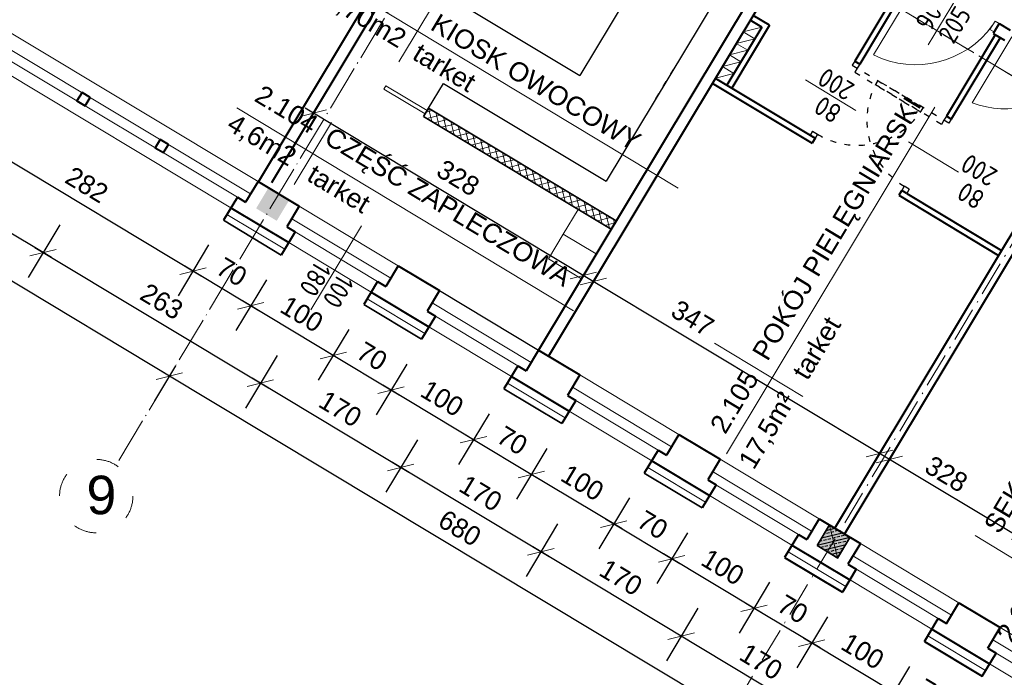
# Model space of a CAD drawing. Header units: millimetres. Extents: x -32003 to -19505, y 17931 to 29358.
# Tile 3 of 92: x -26660 to -25637, y 20018 to 20701. Entities that reach past the tile are written whole.
import ezdxf

# ---------------------------------------------------------------- set-up
doc = ezdxf.new("R2010")
doc.units = ezdxf.units.MM
doc.header["$PDMODE"] = 3
for name, pattern in [('ACAD_ISO03W100', [30, 12, -18]), ('ACAD_ISO04W100', [30.5, 24, -3, 0.5, -3]), ('ACAD_ISO10W100', [18.5, 12, -3, 0.5, -3])]:
    doc.linetypes.add(name, pattern=pattern)
for name, color, linetype, lineweight in [('_wymiary', 1, 'Continuous', 9), ('drzwi', 140, 'Continuous', 13), ('NR', 7, 'Continuous', 13), ('okno', 2, 'Continuous', 25), ('okno widok', 8, 'Continuous', 25), ('opisy drzwi', 40, 'Continuous', 13), ('opisy pom', 3, 'Continuous', 18), ('podciąg', 10, 'Continuous', 35), ('sciany', 4, 'Continuous', 40), ('symetria', 7, 'ACAD_ISO03W100', 5), ('SZRAF', 51, 'Continuous', 9), ('słupy', 2, 'Continuous', 30), ('T_EQUIP', 3, 'Continuous', 15), ('ściana', 4, 'Continuous', 40)]:
    doc.layers.add(name, color=color, linetype=linetype, lineweight=lineweight)
doc.layers.add('koniec', color=7, linetype='ACAD_ISO10W100')
doc.styles.add('ISO', font='isocp.shx')
doc.styles.add('style1', font='ARIAL.TTF')
doc.styles.add('SYSTEM', font='TXT')
doc.linetypes.add('BATTING', pattern='A,0.0001,-0.1,[134,ltypeshp.shx,S=0.1,R=0,X=-0.1,Y=0],-0.2,[134,ltypeshp.shx,S=0.1,R=180,X=0.1,Y=0],-0.1', length=0.4001)
doc.linetypes.add('ZIGZAG', pattern='A,0.0001,-0.2,[131,ltypeshp.shx,S=0.2,R=0,X=-0.2,Y=0],-0.4,[131,ltypeshp.shx,S=0.2,R=180,X=0.2,Y=0],-0.2', length=0.8001)
doc.dimstyles.new('Jacek2', dxfattribs={"dimscale": 2, "dimtxt": 10, "dimasz": 10, "dimexe": 15, "dimexo": 15, "dimgap": 5, "dimtad": 1, "dimdec": 0, "dimrnd": 0.5, "dimzin": 0, "dimdsep": 46, "dimtxsty": 'Standard', "dimblk": 'OBLIQUE', "dimcen": 0, "dimdle": 5, "dimadec": 1, "dimazin": 0, "dimtfac": 1, "dimtdec": 0, "dimtofl": 0, "dimtmove": 0, "dimatfit": 3, "dimfxl": 0, "dimtolj": 1, "dimtzin": 0, "dimarcsym": 0})

# ---------------------------------------------------------------- blocks, each defined once
blk = doc.blocks.new('_OBLIQUE')
at = {"color": 0, "linetype": 'ByBlock'}
blk.add_line((-0.5, -0.5), (0.5, 0.5), dxfattribs=at)
blk = doc.blocks.new('*D1047')
at = {"layer": '_wymiary', "color": 0, "lineweight": -2}
for p, q in [((-25675.1, 19993.8), (-25706.8, 19941)), ((-25597.1, 19910.1), (-25699.9, 19971.9)), ((-25589.4, 19942.3), (-25621.1, 19889.5))]:
    blk.add_line(p, q, dxfattribs=at)
at = {"layer": 'Defpoints', "color": 0}
for p in [(-25659.7, 20019.5), (-25573.9, 19968), (-25691.4, 19966.7)]:
    blk.add_point(p, dxfattribs=at)
at = {"layer": '_wymiary', "color": 0, "lineweight": -2, "xscale": 20, "yscale": 20, "zscale": 20}
for p, rotation in [((-25691.4, 19966.7), 149.0000000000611), ((-25605.7, 19915.2), 329.0000000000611)]:
    blk.add_blockref('_OBLIQUE', p, dxfattribs=dict(at, rotation=rotation))
at = {"layer": '_wymiary', "color": 0, "insert": (-25638.2, 19958.1), "char_height": 20, "attachment_point": 5, "rotation": 329}
blk.add_mtext('\\A1;100', dxfattribs=at)
blk = doc.blocks.new('*D1048')
at = {"layer": '_wymiary', "color": 0, "lineweight": -2}
for p, q in [((-25735.1, 20029.8), (-25766.8, 19977.1)), ((-25682.8, 19961.6), (-25759.9, 20007.9)), ((-25675.1, 19993.8), (-25706.8, 19941))]:
    blk.add_line(p, q, dxfattribs=at)
at = {"layer": 'Defpoints', "color": 0}
for p in [(-25719.7, 20055.6), (-25659.7, 20019.5), (-25751.4, 20002.8)]:
    blk.add_point(p, dxfattribs=at)
at = {"layer": '_wymiary', "color": 0, "lineweight": -2, "xscale": 20, "yscale": 20, "zscale": 20}
for p, rotation in [((-25751.4, 20002.8), 149.0000000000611), ((-25691.4, 19966.7), 329.0000000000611)]:
    blk.add_blockref('_OBLIQUE', p, dxfattribs=dict(at, rotation=rotation))
at = {"layer": '_wymiary', "color": 0, "insert": (-25711.1, 20001.9), "char_height": 20, "attachment_point": 5, "rotation": 329}
blk.add_mtext('\\A1;70', dxfattribs=at)
blk = doc.blocks.new('*D1049')
at = {"layer": '_wymiary', "color": 0, "lineweight": -2}
for p, q in [((-25820.4, 20081.1), (-25852.1, 20028.3)), ((-25742.8, 19997.6), (-25845.2, 20059.2)), ((-25735.1, 20029.8), (-25766.8, 19977.1))]:
    blk.add_line(p, q, dxfattribs=at)
at = {"layer": 'Defpoints', "color": 0}
for p in [(-25804.9, 20106.8), (-25836.7, 20054), (-25719.7, 20055.6)]:
    blk.add_point(p, dxfattribs=at)
at = {"layer": '_wymiary', "color": 0, "lineweight": -2, "xscale": 20, "yscale": 20, "zscale": 20}
for p, rotation in [((-25836.7, 20054), 149.0000000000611), ((-25751.4, 20002.8), 329.0000000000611)]:
    blk.add_blockref('_OBLIQUE', p, dxfattribs=dict(at, rotation=rotation))
at = {"layer": '_wymiary', "color": 0, "insert": (-25783.7, 20045.5), "char_height": 20, "attachment_point": 5, "rotation": 329}
blk.add_mtext('\\A1;100', dxfattribs=at)
blk = doc.blocks.new('*D1050')
at = {"layer": '_wymiary', "color": 0, "lineweight": -2}
for p, q in [((-25880.4, 20117.1), (-25912.1, 20064.3)), ((-25828.1, 20048.9), (-25905.2, 20095.2)), ((-25820.4, 20081.1), (-25852.1, 20028.3))]:
    blk.add_line(p, q, dxfattribs=at)
at = {"layer": 'Defpoints', "color": 0}
for p in [(-25864.9, 20142.9), (-25804.9, 20106.8), (-25896.7, 20090.1)]:
    blk.add_point(p, dxfattribs=at)
at = {"layer": '_wymiary', "color": 0, "lineweight": -2, "xscale": 20, "yscale": 20, "zscale": 20}
for p, rotation in [((-25896.7, 20090.1), 149.0000000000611), ((-25836.7, 20054), 329.0000000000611)]:
    blk.add_blockref('_OBLIQUE', p, dxfattribs=dict(at, rotation=rotation))
at = {"layer": '_wymiary', "color": 0, "insert": (-25856.4, 20089.2), "char_height": 20, "attachment_point": 5, "rotation": 329}
blk.add_mtext('\\A1;70', dxfattribs=at)
blk = doc.blocks.new('*D1051')
at = {"layer": '_wymiary', "color": 0, "lineweight": -2}
for p, q in [((-25965.9, 20168.5), (-25997.7, 20115.8)), ((-25888.1, 20084.9), (-25990.8, 20146.6)), ((-25880.4, 20117.1), (-25912.1, 20064.3))]:
    blk.add_line(p, q, dxfattribs=at)
at = {"layer": 'Defpoints', "color": 0}
for p in [(-25950.5, 20194.3), (-25982.2, 20141.5), (-25864.9, 20142.9)]:
    blk.add_point(p, dxfattribs=at)
at = {"layer": '_wymiary', "color": 0, "lineweight": -2, "xscale": 20, "yscale": 20, "zscale": 20}
for p, rotation in [((-25982.2, 20141.5), 149.0000000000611), ((-25896.7, 20090.1), 329.0000000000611)]:
    blk.add_blockref('_OBLIQUE', p, dxfattribs=dict(at, rotation=rotation))
at = {"layer": '_wymiary', "color": 0, "insert": (-25929.1, 20132.9), "char_height": 20, "attachment_point": 5, "rotation": 329}
blk.add_mtext('\\A1;100', dxfattribs=at)
blk = doc.blocks.new('*D1052')
at = {"layer": '_wymiary', "color": 0, "lineweight": -2}
for p, q in [((-26026.1, 20204.7), (-26057.8, 20151.9)), ((-25973.6, 20136.3), (-26050.9, 20182.8)), ((-25965.9, 20168.5), (-25997.7, 20115.8))]:
    blk.add_line(p, q, dxfattribs=at)
at = {"layer": 'Defpoints', "color": 0}
for p in [(-26010.7, 20230.4), (-25950.5, 20194.3), (-26042.4, 20177.6)]:
    blk.add_point(p, dxfattribs=at)
at = {"layer": '_wymiary', "color": 0, "lineweight": -2, "xscale": 20, "yscale": 20, "zscale": 20}
for p, rotation in [((-26042.4, 20177.6), 149.0000000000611), ((-25982.2, 20141.5), 329.0000000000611)]:
    blk.add_blockref('_OBLIQUE', p, dxfattribs=dict(at, rotation=rotation))
at = {"layer": '_wymiary', "color": 0, "insert": (-26002, 20176.7), "char_height": 20, "attachment_point": 5, "rotation": 329}
blk.add_mtext('\\A1;70', dxfattribs=at)
blk = doc.blocks.new('*D1053')
at = {"layer": '_wymiary', "color": 0, "lineweight": -2}
for p, q in [((-26111.8, 20256.2), (-26143.5, 20203.4)), ((-26033.8, 20172.5), (-26136.7, 20234.3)), ((-26026.1, 20204.7), (-26057.8, 20151.9))]:
    blk.add_line(p, q, dxfattribs=at)
at = {"layer": 'Defpoints', "color": 0}
for p in [(-26096.4, 20281.9), (-26128.1, 20229.1), (-26010.7, 20230.4)]:
    blk.add_point(p, dxfattribs=at)
at = {"layer": '_wymiary', "color": 0, "lineweight": -2, "xscale": 20, "yscale": 20, "zscale": 20}
for p, rotation in [((-26128.1, 20229.1), 149.0000000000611), ((-26042.4, 20177.6), 329.0000000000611)]:
    blk.add_blockref('_OBLIQUE', p, dxfattribs=dict(at, rotation=rotation))
at = {"layer": '_wymiary', "color": 0, "insert": (-26074.9, 20220.5), "char_height": 20, "attachment_point": 5, "rotation": 329}
blk.add_mtext('\\A1;100', dxfattribs=at)
blk = doc.blocks.new('*D1054')
at = {"layer": '_wymiary', "color": 0, "lineweight": -2}
for p, q in [((-26171.8, 20292.2), (-26203.5, 20239.5)), ((-26119.5, 20224), (-26196.7, 20270.3)), ((-26111.8, 20256.2), (-26143.5, 20203.4))]:
    blk.add_line(p, q, dxfattribs=at)
at = {"layer": 'Defpoints', "color": 0}
for p in [(-26156.4, 20318), (-26096.4, 20281.9), (-26188.1, 20265.2)]:
    blk.add_point(p, dxfattribs=at)
at = {"layer": '_wymiary', "color": 0, "lineweight": -2, "xscale": 20, "yscale": 20, "zscale": 20}
for p, rotation in [((-26188.1, 20265.2), 149.0000000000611), ((-26128.1, 20229.1), 329.0000000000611)]:
    blk.add_blockref('_OBLIQUE', p, dxfattribs=dict(at, rotation=rotation))
at = {"layer": '_wymiary', "color": 0, "insert": (-26147.8, 20264.3), "char_height": 20, "attachment_point": 5, "rotation": 329}
blk.add_mtext('\\A1;70', dxfattribs=at)
blk = doc.blocks.new('*D1055')
at = {"layer": '_wymiary', "color": 0, "lineweight": -2}
for p, q in [((-26257.5, 20343.8), (-26289.3, 20291)), ((-26179.5, 20260), (-26282.4, 20321.8)), ((-26171.8, 20292.2), (-26203.5, 20239.5))]:
    blk.add_line(p, q, dxfattribs=at)
at = {"layer": 'Defpoints', "color": 0}
for p in [(-26242.1, 20369.5), (-26273.8, 20316.7), (-26156.4, 20318)]:
    blk.add_point(p, dxfattribs=at)
at = {"layer": '_wymiary', "color": 0, "lineweight": -2, "xscale": 20, "yscale": 20, "zscale": 20}
for p, rotation in [((-26273.8, 20316.7), 149.0000000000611), ((-26188.1, 20265.2), 329.0000000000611)]:
    blk.add_blockref('_OBLIQUE', p, dxfattribs=dict(at, rotation=rotation))
at = {"layer": '_wymiary', "color": 0, "insert": (-26220.6, 20308.1), "char_height": 20, "attachment_point": 5, "rotation": 329}
blk.add_mtext('\\A1;100', dxfattribs=at)
blk = doc.blocks.new('*D1056')
at = {"layer": '_wymiary', "color": 0, "lineweight": -2}
for p, q in [((-26317.5, 20379.8), (-26349.3, 20327)), ((-26265.2, 20311.5), (-26342.4, 20357.9)), ((-26257.5, 20343.8), (-26289.3, 20291))]:
    blk.add_line(p, q, dxfattribs=at)
at = {"layer": 'Defpoints', "color": 0}
for p in [(-26302.1, 20405.5), (-26242.1, 20369.5), (-26333.8, 20352.7)]:
    blk.add_point(p, dxfattribs=at)
at = {"layer": '_wymiary', "color": 0, "lineweight": -2, "xscale": 20, "yscale": 20, "zscale": 20}
for p, rotation in [((-26333.8, 20352.7), 149.0000000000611), ((-26273.8, 20316.7), 329.0000000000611)]:
    blk.add_blockref('_OBLIQUE', p, dxfattribs=dict(at, rotation=rotation))
at = {"layer": '_wymiary', "color": 0, "insert": (-26293.5, 20351.8), "char_height": 20, "attachment_point": 5, "rotation": 329}
blk.add_mtext('\\A1;70', dxfattribs=at)
blk = doc.blocks.new('*D1057')
at = {"layer": '_wymiary', "color": 0, "lineweight": -2}
for p, q in [((-26403.3, 20431.3), (-26435, 20378.5)), ((-26325.2, 20347.6), (-26428.1, 20409.4)), ((-26317.5, 20379.8), (-26349.3, 20327))]:
    blk.add_line(p, q, dxfattribs=at)
at = {"layer": 'Defpoints', "color": 0}
for p in [(-26387.8, 20457), (-26419.5, 20404.2), (-26302.1, 20405.5)]:
    blk.add_point(p, dxfattribs=at)
at = {"layer": '_wymiary', "color": 0, "lineweight": -2, "xscale": 20, "yscale": 20, "zscale": 20}
for p, rotation in [((-26419.5, 20404.2), 149.0000000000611), ((-26333.8, 20352.7), 329.0000000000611)]:
    blk.add_blockref('_OBLIQUE', p, dxfattribs=dict(at, rotation=rotation))
at = {"layer": '_wymiary', "color": 0, "insert": (-26366.4, 20395.6), "char_height": 20, "attachment_point": 5, "rotation": 329}
blk.add_mtext('\\A1;100', dxfattribs=at)
blk = doc.blocks.new('*D1058')
at = {"layer": '_wymiary', "color": 0, "lineweight": -2}
for p, q in [((-26463.3, 20467.4), (-26495, 20414.6)), ((-26411, 20399.1), (-26488.1, 20445.4)), ((-26403.3, 20431.3), (-26435, 20378.5))]:
    blk.add_line(p, q, dxfattribs=at)
at = {"layer": 'Defpoints', "color": 0}
for p in [(-26447.8, 20493.1), (-26387.8, 20457), (-26479.5, 20440.3)]:
    blk.add_point(p, dxfattribs=at)
at = {"layer": '_wymiary', "color": 0, "lineweight": -2, "xscale": 20, "yscale": 20, "zscale": 20}
for p, rotation in [((-26479.5, 20440.3), 149.0000000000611), ((-26419.5, 20404.2), 329.0000000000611)]:
    blk.add_blockref('_OBLIQUE', p, dxfattribs=dict(at, rotation=rotation))
at = {"layer": '_wymiary', "color": 0, "insert": (-26439.2, 20439.4), "char_height": 20, "attachment_point": 5, "rotation": 329}
blk.add_mtext('\\A1;70', dxfattribs=at)
blk = doc.blocks.new('*D1059')
at = {"layer": '_wymiary', "color": 0, "lineweight": -2}
for p, q in [((-26704.4, 20612.2), (-26736.1, 20559.4)), ((-26471, 20435.1), (-26729.2, 20590.3)), ((-26463.3, 20467.4), (-26495, 20414.6))]:
    blk.add_line(p, q, dxfattribs=at)
at = {"layer": 'Defpoints', "color": 0}
for p in [(-26688.9, 20637.9), (-26720.6, 20585.2), (-26447.8, 20493.1)]:
    blk.add_point(p, dxfattribs=at)
at = {"layer": '_wymiary', "color": 0, "lineweight": -2, "xscale": 20, "yscale": 20, "zscale": 20}
for p, rotation in [((-26720.6, 20585.2), 149.0000000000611), ((-26479.5, 20440.3), 329.0000000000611)]:
    blk.add_blockref('_OBLIQUE', p, dxfattribs=dict(at, rotation=rotation))
at = {"layer": '_wymiary', "color": 0, "insert": (-26589.8, 20529.9), "char_height": 20, "attachment_point": 5, "rotation": 329}
blk.add_mtext('\\A1;282', dxfattribs=at)
blk = doc.blocks.new('*D831')
at = {"layer": '_wymiary', "color": 0, "lineweight": -2}
for p, q in [((-25809.5, 20002.7), (-25842.3, 19948)), ((-25672.8, 19881.2), (-25835.4, 19978.9)), ((-25664, 19915.2), (-25696.8, 19860.6))]:
    blk.add_line(p, q, dxfattribs=at)
at = {"layer": 'Defpoints', "color": 0}
for p in [(-25794, 20028.4), (-25826.9, 19973.7), (-25648.5, 19941)]:
    blk.add_point(p, dxfattribs=at)
at = {"layer": '_wymiary', "color": 0, "lineweight": -2, "xscale": 20, "yscale": 20, "zscale": 20}
for p, rotation in [((-25826.9, 19973.7), 149.0000000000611), ((-25681.4, 19886.3), 329.0000000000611)]:
    blk.add_blockref('_OBLIQUE', p, dxfattribs=dict(at, rotation=rotation))
at = {"layer": '_wymiary', "color": 0, "insert": (-25743.8, 19947.2), "char_height": 20, "attachment_point": 5, "rotation": 329}
blk.add_mtext('\\A1;170', dxfattribs=at)
blk = doc.blocks.new('*D832')
at = {"layer": '_wymiary', "color": 0, "lineweight": -2}
for p, q in [((-25954.9, 20090.1), (-25987.7, 20035.4)), ((-25818.3, 19968.6), (-25980.9, 20066.3)), ((-25809.5, 20002.7), (-25842.3, 19948))]:
    blk.add_line(p, q, dxfattribs=at)
at = {"layer": 'Defpoints', "color": 0}
for p in [(-25939.4, 20115.8), (-25972.3, 20061.1), (-25794, 20028.4)]:
    blk.add_point(p, dxfattribs=at)
at = {"layer": '_wymiary', "color": 0, "lineweight": -2, "xscale": 20, "yscale": 20, "zscale": 20}
for p, rotation in [((-25972.3, 20061.1), 149.0000000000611), ((-25826.9, 19973.7), 329.0000000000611)]:
    blk.add_blockref('_OBLIQUE', p, dxfattribs=dict(at, rotation=rotation))
at = {"layer": '_wymiary', "color": 0, "insert": (-25889.3, 20034.6), "char_height": 20, "attachment_point": 5, "rotation": 329}
blk.add_mtext('\\A1;170', dxfattribs=at)
blk = doc.blocks.new('*D833')
at = {"layer": '_wymiary', "color": 0, "lineweight": -2}
for p, q in [((-26100.7, 20177.7), (-26133.5, 20123)), ((-25963.7, 20056), (-26126.6, 20153.9)), ((-25954.9, 20090.1), (-25987.7, 20035.4))]:
    blk.add_line(p, q, dxfattribs=at)
at = {"layer": 'Defpoints', "color": 0}
for p in [(-26085.2, 20203.4), (-26118.1, 20148.7), (-25939.4, 20115.8)]:
    blk.add_point(p, dxfattribs=at)
at = {"layer": '_wymiary', "color": 0, "lineweight": -2, "xscale": 20, "yscale": 20, "zscale": 20}
for p, rotation in [((-26118.1, 20148.7), 149.0000000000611), ((-25972.3, 20061.1), 329.0000000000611)]:
    blk.add_blockref('_OBLIQUE', p, dxfattribs=dict(at, rotation=rotation))
at = {"layer": '_wymiary', "color": 0, "insert": (-26034.9, 20122.1), "char_height": 20, "attachment_point": 5, "rotation": 329}
blk.add_mtext('\\A1;170', dxfattribs=at)
blk = doc.blocks.new('*D834')
at = {"layer": '_wymiary', "color": 0, "lineweight": -2}
for p, q in [((-26246.4, 20265.2), (-26279.2, 20210.6)), ((-26109.5, 20143.6), (-26272.4, 20241.4)), ((-26100.7, 20177.7), (-26133.5, 20123))]:
    blk.add_line(p, q, dxfattribs=at)
at = {"layer": 'Defpoints', "color": 0}
for p in [(-26230.9, 20290.9), (-26263.8, 20236.3), (-26085.2, 20203.4)]:
    blk.add_point(p, dxfattribs=at)
at = {"layer": '_wymiary', "color": 0, "lineweight": -2, "xscale": 20, "yscale": 20, "zscale": 20}
for p, rotation in [((-26263.8, 20236.3), 149.0000000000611), ((-26118.1, 20148.7), 329.0000000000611)]:
    blk.add_blockref('_OBLIQUE', p, dxfattribs=dict(at, rotation=rotation))
at = {"layer": '_wymiary', "color": 0, "insert": (-26180.6, 20209.6), "char_height": 20, "attachment_point": 5, "rotation": 329}
blk.add_mtext('\\A1;170', dxfattribs=at)
blk = doc.blocks.new('*D835')
at = {"layer": '_wymiary', "color": 0, "lineweight": -2}
for p, q in [((-26392.1, 20352.8), (-26425, 20298.1)), ((-26255.2, 20231.1), (-26418.1, 20329)), ((-26246.4, 20265.2), (-26279.2, 20210.6))]:
    blk.add_line(p, q, dxfattribs=at)
at = {"layer": 'Defpoints', "color": 0}
for p in [(-26376.7, 20378.5), (-26409.5, 20323.8), (-26230.9, 20290.9)]:
    blk.add_point(p, dxfattribs=at)
at = {"layer": '_wymiary', "color": 0, "lineweight": -2, "xscale": 20, "yscale": 20, "zscale": 20}
for p, rotation in [((-26409.5, 20323.8), 149.0000000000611), ((-26263.8, 20236.3), 329.0000000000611)]:
    blk.add_blockref('_OBLIQUE', p, dxfattribs=dict(at, rotation=rotation))
at = {"layer": '_wymiary', "color": 0, "insert": (-26326.4, 20297.2), "char_height": 20, "attachment_point": 5, "rotation": 329}
blk.add_mtext('\\A1;170', dxfattribs=at)
blk = doc.blocks.new('*D836')
at = {"layer": '_wymiary', "color": 0, "lineweight": -2}
for p, q in [((-26617.8, 20488.3), (-26650.6, 20433.7)), ((-26400.9, 20318.7), (-26643.7, 20464.6)), ((-26392.1, 20352.8), (-26425, 20298.1))]:
    blk.add_line(p, q, dxfattribs=at)
at = {"layer": 'Defpoints', "color": 0}
for p in [(-26602.3, 20514.1), (-26635.2, 20459.4), (-26376.7, 20378.5)]:
    blk.add_point(p, dxfattribs=at)
at = {"layer": '_wymiary', "color": 0, "lineweight": -2, "xscale": 20, "yscale": 20, "zscale": 20}
for p, rotation in [((-26635.2, 20459.4), 149.0000000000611), ((-26409.5, 20323.8), 329.0000000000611)]:
    blk.add_blockref('_OBLIQUE', p, dxfattribs=dict(at, rotation=rotation))
at = {"layer": '_wymiary', "color": 0, "insert": (-26512, 20408.8), "char_height": 20, "attachment_point": 5, "rotation": 329}
blk.add_mtext('\\A1;263', dxfattribs=at)
blk = doc.blocks.new('*D837')
at = {"layer": '_wymiary', "color": 0, "lineweight": -2}
for p, q in [((-26902.8, 20659.6), (-26935.6, 20605)), ((-26626.6, 20454.3), (-26928.8, 20635.8)), ((-26617.8, 20488.3), (-26650.6, 20433.7))]:
    blk.add_line(p, q, dxfattribs=at)
at = {"layer": 'Defpoints', "color": 0}
for p in [(-26887.3, 20685.3), (-26920.2, 20630.7), (-26602.3, 20514.1)]:
    blk.add_point(p, dxfattribs=at)
at = {"layer": '_wymiary', "color": 0, "lineweight": -2, "xscale": 20, "yscale": 20, "zscale": 20}
for p, rotation in [((-26920.2, 20630.7), 149.0000000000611), ((-26635.2, 20459.4), 329.0000000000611)]:
    blk.add_blockref('_OBLIQUE', p, dxfattribs=dict(at, rotation=rotation))
at = {"layer": '_wymiary', "color": 0, "insert": (-26767.4, 20562.2), "char_height": 20, "attachment_point": 5, "rotation": 329}
blk.add_mtext('\\A1;333', dxfattribs=at)
blk = doc.blocks.new('*D845')
at = {"layer": '_wymiary', "color": 0, "lineweight": -2}
for p, q in [((-26497.7, 20341.8), (-26519.4, 20305.6)), ((-25912.7, 19976), (-26512.5, 20336.5)), ((-25914.9, 19991.7), (-25936.7, 19955.5))]:
    blk.add_line(p, q, dxfattribs=at)
at = {"layer": 'Defpoints', "color": 0}
for p in [(-26482.2, 20367.5), (-26504, 20331.3), (-25899.5, 20017.4)]:
    blk.add_point(p, dxfattribs=at)
at = {"layer": '_wymiary', "color": 0, "lineweight": -2, "xscale": 20, "yscale": 20, "zscale": 20}
for p, rotation in [((-26504, 20331.3), 149.0000000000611), ((-25921.3, 19981.2), 329.0000000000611)]:
    blk.add_blockref('_OBLIQUE', p, dxfattribs=dict(at, rotation=rotation))
at = {"layer": '_wymiary', "color": 0, "insert": (-26202.3, 20173.4), "char_height": 20, "attachment_point": 5, "rotation": 329}
blk.add_mtext('\\A1;680', dxfattribs=at)
blk = doc.blocks.new('*D846')
at = {"layer": '_wymiary', "color": 0, "lineweight": -2}
for p, q in [((-27080.5, 20692), (-27102.3, 20655.8)), ((-26495.4, 20326.1), (-27095.4, 20686.7)), ((-26497.7, 20341.8), (-26519.4, 20305.6))]:
    blk.add_line(p, q, dxfattribs=at)
at = {"layer": 'Defpoints', "color": 0}
for p in [(-27065.1, 20717.7), (-27086.8, 20681.5), (-26482.2, 20367.5)]:
    blk.add_point(p, dxfattribs=at)
at = {"layer": '_wymiary', "color": 0, "lineweight": -2, "xscale": 20, "yscale": 20, "zscale": 20}
for p, rotation in [((-27086.8, 20681.5), 149.0000000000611), ((-26504, 20331.3), 329.0000000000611)]:
    blk.add_blockref('_OBLIQUE', p, dxfattribs=dict(at, rotation=rotation))
at = {"layer": '_wymiary', "color": 0, "insert": (-26785.1, 20523.6), "char_height": 20, "attachment_point": 5, "rotation": 329}
blk.add_mtext('\\A1;680', dxfattribs=at)
blk = doc.blocks.new('*D1227')
at = {"layer": '_wymiary', "color": 0, "lineweight": -2}
for p, q in [((-25742.4, 20267.2), (-25771.4, 20218.9)), ((-25466.6, 20070.8), (-25764.5, 20249.7)), ((-25446.3, 20124.1), (-25490.7, 20050.2))]:
    blk.add_line(p, q, dxfattribs=at)
at = {"layer": 'Defpoints', "color": 0}
for p in [(-25726.9, 20292.9), (-25756, 20244.6), (-25430.8, 20149.8)]:
    blk.add_point(p, dxfattribs=at)
at = {"layer": '_wymiary', "color": 0, "lineweight": -2, "xscale": 20, "yscale": 20, "zscale": 20}
for p, rotation in [((-25756, 20244.6), 149.0000000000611), ((-25475.2, 20075.9), 329.0000000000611)]:
    blk.add_blockref('_OBLIQUE', p, dxfattribs=dict(at, rotation=rotation))
at = {"layer": '_wymiary', "color": 0, "insert": (-25696.8, 20229.5), "char_height": 20, "attachment_point": 5, "rotation": 329}
blk.add_mtext('\\A1;328', dxfattribs=at)
blk = doc.blocks.new('*D1228')
at = {"layer": '_wymiary', "color": 0, "lineweight": -2}
for p, q in [((-26056.4, 20441.7), (-26079.1, 20403.8)), ((-25757.7, 20245.6), (-26072.3, 20434.6)), ((-25751.2, 20275.8), (-25781.7, 20225.1))]:
    blk.add_line(p, q, dxfattribs=at)
at = {"layer": 'Defpoints', "color": 0}
for p in [(-26040.9, 20467.4), (-26063.7, 20429.5), (-25735.7, 20301.6)]:
    blk.add_point(p, dxfattribs=at)
at = {"layer": '_wymiary', "color": 0, "lineweight": -2, "xscale": 20, "yscale": 20, "zscale": 20}
for p, rotation in [((-26063.7, 20429.5), 149.0000000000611), ((-25766.3, 20250.8), 329.0000000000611)]:
    blk.add_blockref('_OBLIQUE', p, dxfattribs=dict(at, rotation=rotation))
at = {"layer": '_wymiary', "color": 0, "insert": (-25960.4, 20391.3), "char_height": 20, "attachment_point": 5, "rotation": 329}
blk.add_mtext('\\A1;347', dxfattribs=at)
blk = doc.blocks.new('*D1229')
at = {"layer": '_wymiary', "color": 0, "lineweight": -2}
for p, q in [((-26345.1, 20620.1), (-26370, 20578.5)), ((-26065.4, 20430.5), (-26363.1, 20609.4)), ((-26065.8, 20449.3), (-26089.4, 20410))]:
    blk.add_line(p, q, dxfattribs=at)
at = {"layer": 'Defpoints', "color": 0}
for p in [(-26329.6, 20645.8), (-26354.5, 20604.3), (-26050.3, 20475)]:
    blk.add_point(p, dxfattribs=at)
at = {"layer": '_wymiary', "color": 0, "lineweight": -2, "xscale": 20, "yscale": 20, "zscale": 20}
for p, rotation in [((-26354.5, 20604.3), 149.0000000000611), ((-26074, 20435.7), 329.0000000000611)]:
    blk.add_blockref('_OBLIQUE', p, dxfattribs=dict(at, rotation=rotation))
at = {"layer": '_wymiary', "color": 0, "insert": (-26204, 20537.1), "char_height": 20, "attachment_point": 5, "rotation": 329}
blk.add_mtext('\\A1;328', dxfattribs=at)

msp = doc.modelspace()

# ---------------------------------------------------------------- hatches: boundary and pattern name
at = {"ltscale": 0.5}
h = msp.add_hatch(dxfattribs=at)
h.set_pattern_fill('ANSI33', color=256, angle=148.9491, style=0)
h.set_pattern_definition([(193.949134, (-17194.288, 15273.655), (1.5307335, -6.1627392), []), (193.949134, (-17198.135, 15275.971), (1.5307335, -6.1627392), [3.175, -1.5875])])
h.paths.add_polyline_path([(-25820.5, 20148.8), (-25809.8, 20142.4), (-25803.4, 20153.1), (-25814.1, 20159.5)])
h.paths.add_polyline_path([(-25831.2, 20155.3), (-25820.5, 20148.8), (-25814.1, 20159.5), (-25824.8, 20166)])
h.paths.add_polyline_path([(-25824.8, 20166), (-25814.1, 20159.5), (-25807.6, 20170.3), (-25818.4, 20176.7)])
h.paths.add_polyline_path([(-25814.1, 20159.5), (-25803.4, 20153.1), (-25796.9, 20163.8), (-25807.6, 20170.3)])
at = {"layer": 'SZRAF'}
h = msp.add_hatch(dxfattribs=at)
h.set_pattern_fill('ANSI37,_O', color=256, scale=2, angle=148.9491)
h.set_pattern_definition([(193.949134, (-15395.1975, 14190.478), (1.5307335, -6.1627392), []), (283.949134, (-15395.1975, 14190.478), (6.1627392, 1.5307335), [])])
h.paths.add_polyline_path([(-26234.8, 20609.5), (-26239.9, 20600.9), (-26045.1, 20483.8), (-26039.9, 20492.4)])
at = {"layer": 'słupy', "lineweight": -3}
msp.add_hatch(color=256, dxfattribs=at).paths.add_polyline_path([(-26379.6, 20513.9), (-26401.1, 20526.8), (-26413.9, 20505.4), (-26392.5, 20492.5)])
h = msp.add_hatch(color=256, dxfattribs=at)
h.paths.add_polyline_path([(-25813.9, 20159.4), (-25824.6, 20165.9), (-25831.1, 20155.2), (-25820.4, 20148.7)])
h.paths.add_polyline_path([(-25813.9, 20159.4), (-25807.5, 20170.2), (-25818.2, 20176.6), (-25824.6, 20165.9)])
h.paths.add_polyline_path([(-25813.9, 20159.4), (-25812.2, 20158.4), (-25805.8, 20169.1), (-25807.5, 20170.2)])
h.paths.add_polyline_path([(-25820.4, 20148.7), (-25818.6, 20147.7), (-25812.2, 20158.4), (-25813.9, 20159.4)])
h.paths.add_polyline_path([(-25818.6, 20147.7), (-25809.6, 20142.3), (-25803.2, 20153), (-25812.2, 20158.4)])
h.paths.add_polyline_path([(-25812.2, 20158.4), (-25803.2, 20153), (-25796.8, 20163.7), (-25805.8, 20169.1)])

# ---------------------------------------------------------------- linework, layer by layer
for p, q in [((-25948.8, 20857.6), (-26077.5, 20643.3)), ((-25895.7, 20790.7), (-26050.2, 20533.6)), ((-26263.8, 20755.3), (-26077.5, 20643.3)), ((-26219.3, 20635.2), (-26050.2, 20533.6))]:
    msp.add_line(p, q)
at = {"ltscale": 0.1}
msp.add_line((-25900.7, 20700.8), (-25888.7, 20693.6), dxfattribs=at)
at = {"linetype": 'ZIGZAG', "lineweight": 18, "ltscale": 12}
for p, q in [((-26279.2, 20632.7), (-26281.2, 20629.2)), ((-26236.3, 20606.9), (-26279.2, 20632.7)), ((-26238.4, 20603.5), (-26281.2, 20629.2))]:
    msp.add_line(p, q, dxfattribs=at)
at = {"ltscale": 0.5}
msp.add_line((-26234.8, 20609.5), (-26219.3, 20635.2), dxfattribs=at)
at = {"lineweight": 35}
for p, q in [((-26234.8, 20609.5), (-26239.9, 20600.9)), ((-26234.8, 20609.5), (-26039.9, 20492.4)), ((-26239.9, 20600.9), (-26045.1, 20483.8))]:
    msp.add_line(p, q, dxfattribs=at)
at = {"layer": 'drzwi'}
for p, q in [((-25726, 20741.9), (-25772.4, 20664.8)), ((-25628.7, 20683.5), (-25670, 20614.9)), ((-25818.2, 20176.6), (-25809.8, 20142.4)), ((-25796.8, 20163.7), (-25831.2, 20155.3)), ((-25696.7, 20074.4), (-25683.8, 20095.8))]:
    msp.add_line(p, q, dxfattribs=at)
msp.add_lwpolyline([(-25642, 20697.3), (-25646.3, 20699.9), (-25651.5, 20691.3), (-25647.2, 20688.7)], close=True, dxfattribs=at)
for centre, radius, start, end in [((-25728.7, 20752.7), 98.1, 243.5665, 324.419), ((-25635.1, 20709.1), 100.4, 249.707, 318.2865)]:
    msp.add_arc(centre, radius, start, end, dxfattribs=at)
at = {"layer": 'koniec', "lineweight": 9, "ltscale": 3}
for p, q in [((-25478.5, 20552.9), (-26182.9, 20976.1)), ((-25973.9, 19893.5), (-25514.8, 20657.6))]:
    msp.add_line(p, q, dxfattribs=at)
at = {"layer": 'okno', "linetype": 'ACAD_ISO03W100', "ltscale": 0.5}
for p, q in [((-25792, 20658.4), (-25794.6, 20654.1)), ((-25794.6, 20654.1), (-25720.8, 20609.8)), ((-25786.8, 20655.3), (-25789.4, 20651)), ((-25789.4, 20651), (-25792, 20646.8)), ((-25792, 20646.8), (-25723.5, 20605.6)), ((-25702, 20592.7), (-25770.4, 20633.8)), ((-25694.3, 20593.9), (-25768, 20638.2)), ((-25696.8, 20601.2), (-25699.4, 20597)), ((-25699.4, 20597), (-25702, 20592.7)), ((-25691.7, 20598.2), (-25694.3, 20593.9)), ((-25835.8, 20585.6), (-25838.3, 20581.3)), ((-25835.8, 20585.6), (-25830.6, 20582.5)), ((-25830.6, 20582.5), (-25833.2, 20578.2)), ((-25740.6, 20528.4), (-25743.2, 20524.1)), ((-25735.5, 20525.3), (-25740.6, 20528.4)), ((-25735.5, 20525.3), (-25738, 20521))]:
    msp.add_line(p, q, dxfattribs=at)
for centre, start, end in [((-25699.4, 20597), 149, 239), ((-25789.4, 20651), 239, 329)]:
    msp.add_arc(centre, 80, start, end, dxfattribs=at)
at = {"layer": 'okno widok', "linetype": 'ACAD_ISO03W100', "ltscale": 0.5}
msp.add_line((-25998.7, 20619.3), (-25975.5, 20657.8), dxfattribs=at)
at = {"layer": 'okno widok'}
msp.add_line((-26223.4, 20420), (-26120.5, 20358.2), dxfattribs=at)
at = {"layer": 'opisy drzwi'}
for p, q in [((-25684.2, 20727.3), (-25715.8, 20675.3)), ((-26668.5, 20687.5), (-26411.9, 20533.4)), ((-26676.2, 20674.6), (-26419.7, 20520.5)), ((-26674.5, 20661.9), (-26433.4, 20517.1)), ((-26681.2, 20650.8), (-26440.1, 20505.9)), ((-25843, 20638.8), (-25790.9, 20607.2)), ((-25736.3, 20574.6), (-25684.3, 20543)), ((-26266.2, 20445.8), (-26369.3, 20507.7)), ((-26273.9, 20432.9), (-26376.8, 20494.7)), ((-26287.7, 20429.5), (-26373.4, 20481)), ((-26357, 20400), (-26304.4, 20487.2)), ((-26294.4, 20418.4), (-26380.1, 20469.9)), ((-26120.5, 20358.2), (-26223.4, 20420)), ((-26128.2, 20345.4), (-26231.1, 20407.2)), ((-26142, 20342), (-26227.7, 20393.5)), ((-26148.6, 20330.8), (-26234.4, 20382.3)), ((-25974.8, 20270.7), (-26077.6, 20332.5)), ((-25982.5, 20257.8), (-26085.4, 20319.6)), ((-25996.2, 20254.4), (-26081.9, 20305.9)), ((-26002.9, 20243.3), (-26088.6, 20294.8)), ((-25829.1, 20183.1), (-25931.9, 20244.9)), ((-25836.8, 20170.3), (-25939.7, 20232.1)), ((-25850.5, 20166.9), (-25936.2, 20218.4)), ((-25857.2, 20155.7), (-25942.9, 20207.2)), ((-25683.8, 20095.8), (-25786.2, 20157.4)), ((-25691.5, 20083), (-25793.9, 20144.5)), ((-25705.2, 20079.6), (-25790.9, 20131.1)), ((-25711.9, 20068.4), (-25797.6, 20119.9)), ((-25538.1, 20008.3), (-25640.9, 20070.1)), ((-25545.8, 19995.4), (-25648.7, 20057.2)), ((-25559.5, 19992), (-25645.2, 20043.5)), ((-25566.2, 19980.9), (-25651.9, 20032.4))]:
    msp.add_line(p, q, dxfattribs=at)
at = {"layer": 'opisy pom'}
for p, q in [((-26325, 20737.1), (-25975.3, 20526.3)), ((-26226.7, 20721.9), (-26265.6, 20657.5)), ((-26433.9, 20609.7), (-26084.2, 20399)), ((-25925.3, 20250.6), (-25708.9, 20610.7)), ((-26335.6, 20594.6), (-26374.5, 20530.1)), ((-25937.8, 20365.4), (-25845.9, 20310.2)), ((-25666.9, 20165.8), (-25548, 20093.3))]:
    msp.add_line(p, q, dxfattribs=at)
at = {"layer": 'podciąg'}
for p, q in [((-25831.2, 20155.3), (-25818.4, 20176.7)), ((-25818.4, 20176.7), (-25831.2, 20155.3)), ((-25818.4, 20176.7), (-25796.9, 20163.8)), ((-25818.4, 20176.7), (-25796.9, 20163.8)), ((-25809.8, 20142.4), (-25796.9, 20163.8)), ((-25796.9, 20163.8), (-25809.8, 20142.4)), ((-25831.2, 20155.3), (-25809.8, 20142.4)), ((-25831.2, 20155.3), (-25809.8, 20142.4))]:
    msp.add_line(p, q, dxfattribs=at)
at = {"layer": 'sciany'}
for p, q in [((-25696.7, 20074.4), (-25683.8, 20095.8)), ((-25719.7, 20055.6), (-25705.2, 20079.6)), ((-25653.8, 20048.7), (-25640.9, 20070.1)), ((-25653.8, 20048.7), (-25640.9, 20070.1)), ((-25659.7, 20019.5), (-25645.2, 20043.5))]:
    msp.add_line(p, q, dxfattribs=at)
at = {"layer": 'symetria', "linetype": 'ACAD_ISO04W100', "ltscale": 2}
for p, q in [((-26556.6, 20243.6), (-26129.7, 20954.1)), ((-26081.4, 20915.2), (-22252.8, 18614.7))]:
    msp.add_line(p, q, dxfattribs=at)
at = {"layer": 'symetria', "ltscale": 2}
msp.add_circle((-26580, 20206.6), 38.1, dxfattribs=at)
at = {"layer": 'SZRAF', "ltscale": 0.1}
for p, q in [((-25888.7, 20693.6), (-25907.9, 20688.8)), ((-25895.9, 20681.6), (-25915.1, 20676.8)), ((-25903.1, 20669.6), (-25922.3, 20664.8)), ((-25910.3, 20657.6), (-25929.5, 20652.8)), ((-25917.5, 20645.6), (-25936.8, 20640.8))]:
    msp.add_line(p, q, dxfattribs=at)
at = {"layer": 'SZRAF', "linetype": 'BATTING', "ltscale": 14}
for p, q in [((-26444.2, 20499.1), (-26384.2, 20463)), ((-26298.5, 20411.5), (-26238.5, 20375.5)), ((-26152.8, 20324), (-26092.8, 20287.9)), ((-26007, 20236.4), (-25947, 20200.4)), ((-25861.3, 20148.9), (-25801.3, 20112.8)), ((-25716, 20061.6), (-25656, 20025.5))]:
    msp.add_line(p, q, dxfattribs=at)
at = {"layer": 'SZRAF', "ltscale": 0.1}
for points in [[(-25888.7, 20693.6), (-25900.7, 20700.8), (-25907.9, 20688.8), (-25895.9, 20681.6)], [(-25895.9, 20681.6), (-25907.9, 20688.8), (-25915.1, 20676.8), (-25903.1, 20669.6)], [(-25903.1, 20669.6), (-25915.1, 20676.8), (-25922.3, 20664.8), (-25910.3, 20657.6)], [(-25910.3, 20657.6), (-25922.3, 20664.8), (-25929.5, 20652.8), (-25917.6, 20645.6)], [(-25917.5, 20645.6), (-25929.5, 20652.8), (-25936.8, 20640.8), (-25924.8, 20633.6)]]:
    msp.add_lwpolyline(points, close=True, dxfattribs=at)
at = {"layer": 'słupy', "lineweight": -3}
for p, q in [((-26401.1, 20526.8), (-26379.6, 20513.9)), ((-25831.1, 20155.2), (-25818.2, 20176.6)), ((-25818.2, 20176.6), (-25796.8, 20163.7)), ((-25809.6, 20142.3), (-25796.8, 20163.7)), ((-25831.1, 20155.2), (-25809.6, 20142.3))]:
    msp.add_line(p, q, dxfattribs=at)
at = {"layer": 'T_EQUIP', "ltscale": 0.02}
for points in [[(-26079.3, 20504.4), (-26094.8, 20478.7), (-26060.5, 20458.1), (-26045.1, 20483.8)], [(-26094.8, 20478.7), (-26110.2, 20452.9), (-26075.9, 20432.4), (-26060.5, 20458.1)]]:
    msp.add_lwpolyline(points, close=True, dxfattribs=at)
at = {"layer": 'ściana'}
for p, q in [((-26411.4, 20533), (-26134.7, 20993.4)), ((-26397.7, 20532.4), (-26130.6, 20976.9)), ((-25848.3, 20811.3), (-26120.5, 20358.2)), ((-25839.8, 20802.1), (-26110.2, 20352.1)), ((-25741.2, 20742.9), (-25792, 20658.4)), ((-25736.1, 20739.8), (-25786.8, 20655.3)), ((-25880.4, 20695.6), (-25897.6, 20705.9)), ((-25888.7, 20693.6), (-25924.9, 20633.3)), ((-25880.4, 20695.6), (-25919.8, 20630.2)), ((-25888.7, 20693.6), (-25900.7, 20700.8)), ((-25642, 20697.3), (-25648.2, 20687)), ((-25642, 20697.3), (-25630.5, 20690.4)), ((-25646.1, 20685.7), (-25696.8, 20601.2)), ((-25648.2, 20687), (-25636.6, 20680.1)), ((-25640.9, 20682.7), (-25691.7, 20598.2)), ((-25792, 20658.4), (-25786.8, 20655.3)), ((-25940, 20635.4), (-25836.3, 20573)), ((-25936.9, 20640.5), (-25838.3, 20581.3)), ((-25691.7, 20598.2), (-25696.8, 20601.2)), ((-25838.3, 20581.3), (-25833.2, 20578.2)), ((-25812.8, 20173.3), (-25563, 20589.1)), ((-25802.5, 20167.2), (-25552.7, 20582.9)), ((-25833.2, 20578.2), (-25836.3, 20573)), ((-26411.9, 20533.4), (-26424.8, 20511.9)), ((-26411.9, 20533.4), (-26369.1, 20507.6)), ((-25743.2, 20524.1), (-25746.3, 20519)), ((-25738, 20521), (-25743.2, 20524.1)), ((-25738, 20521), (-25639.5, 20461.8)), ((-26433.4, 20517.1), (-26447.8, 20493.1)), ((-26433.4, 20517.1), (-26424.8, 20511.9)), ((-25746.3, 20519), (-25642.6, 20456.6)), ((-26440.1, 20505.9), (-26380.1, 20469.9)), ((-26369.1, 20507.6), (-26382, 20486.2)), ((-26373.4, 20481), (-26387.8, 20457)), ((-26382, 20486.2), (-26373.4, 20481)), ((-26266.2, 20445.8), (-26279.1, 20424.4)), ((-26266.2, 20445.8), (-26223.4, 20420)), ((-26287.7, 20429.5), (-26302.1, 20405.5)), ((-26287.7, 20429.5), (-26279.1, 20424.4)), ((-26294.4, 20418.4), (-26234.4, 20382.3)), ((-26223.4, 20420), (-26236.2, 20398.6)), ((-26236.2, 20398.6), (-26227.7, 20393.5)), ((-26227.7, 20393.5), (-26242.1, 20369.5)), ((-26120.5, 20358.2), (-26133.4, 20336.8)), ((-26120.5, 20358.2), (-26077.6, 20332.5)), ((-26142, 20342), (-26156.4, 20318)), ((-26142, 20342), (-26133.4, 20336.8)), ((-26148.6, 20330.8), (-26088.6, 20294.8)), ((-26077.6, 20332.5), (-26090.5, 20311.1)), ((-26081.9, 20305.9), (-26096.4, 20281.9)), ((-26090.5, 20311.1), (-26081.9, 20305.9)), ((-25974.8, 20270.7), (-25987.7, 20249.3)), ((-25974.8, 20270.7), (-25931.9, 20244.9)), ((-25996.2, 20254.4), (-26010.7, 20230.4)), ((-25996.2, 20254.4), (-25987.7, 20249.3)), ((-26002.9, 20243.3), (-25942.8, 20207.1)), ((-25931.9, 20244.9), (-25944.8, 20223.5)), ((-25944.8, 20223.5), (-25936.1, 20218.3)), ((-25936.1, 20218.3), (-25950.5, 20194.3)), ((-25829.1, 20183.1), (-25841.9, 20161.7)), ((-25829.1, 20183.1), (-25786.2, 20157.4)), ((-25850.5, 20166.9), (-25864.9, 20142.9)), ((-25850.5, 20166.9), (-25841.9, 20161.7)), ((-25857.2, 20155.7), (-25797.2, 20119.7)), ((-25786.2, 20157.4), (-25799.1, 20135.9)), ((-25864.9, 20142.9), (-25804.9, 20106.8)), ((-25790.5, 20130.8), (-25804.9, 20106.8)), ((-25799.1, 20135.9), (-25790.5, 20130.8)), ((-25683.8, 20095.8), (-25640.9, 20070.1)), ((-25705.2, 20079.6), (-25696.7, 20074.4)), ((-25711.9, 20068.4), (-25651.9, 20032.4)), ((-25719.7, 20055.6), (-25659.7, 20019.5)), ((-25653.8, 20048.7), (-25645.2, 20043.5))]:
    msp.add_line(p, q, dxfattribs=at)
at = {"layer": 'ściana', "lineweight": 35}
for p, q in [((-26447.8, 20493.1), (-26387.8, 20457)), ((-26302.1, 20405.5), (-26242.1, 20369.5)), ((-26156.4, 20318), (-26096.4, 20281.9)), ((-26010.7, 20230.4), (-25950.5, 20194.3))]:
    msp.add_line(p, q, dxfattribs=at)
at = {"layer": 'ściana'}
for points in [[(-26586.2, 20620.6), (-26594.8, 20625.7), (-26600, 20617.2), (-26591.4, 20612)], [(-26505.1, 20571.8), (-26513.7, 20577), (-26518.8, 20568.4), (-26510.2, 20563.3)]]:
    msp.add_lwpolyline(points, close=True, dxfattribs=at)

# ---------------------------------------------------------------- texts
at = {"layer": 'NR', "ltscale": 5, "insert": (-26590.2, 20227.8), "char_height": 40, "width": 65, "attachment_point": 1, "style": 'style1'}
msp.add_mtext('9', dxfattribs=at)
at = {"layer": 'opisy drzwi', "style": 'ISO'}
for s, rotation, p in [('90', 58.7464, (-25713.2, 20688.1)), ('205', 58.7464, (-25689.6, 20674.9)), ('200', 148.7464, (-25790.5, 20633.4)), ('80', 148.7464, (-25803.7, 20609.8)), ('200', 148.7464, (-25641.9, 20544)), ('80', 148.7464, (-25655.1, 20520.4)), ('180', 238.8727, (-26352, 20452)), ('100', 238.8727, (-26328.4, 20438.8))]:
    msp.add_text(s, height=20, rotation=rotation, dxfattribs=at).set_placement(p)
at = {"layer": 'opisy pom', "char_height": 19.8, "attachment_point": 1, "style": 'SYSTEM'}
for s, insert, rotation in [('{\\fArial|b0|i0|c238|p34;2.103    KIOSK OWOCOWY}', (-26309.6, 20760.3), 328.9491), ('{\\fArial|b0|i0|c238|p34;11,70m2   }', (-26347.9, 20743.6), 328.9491), ('{\\fArial|b0|i0|c238|p34;tarket}', (-26242.7, 20678.1), 328.9491), ('{\\fArial|b0|i0|c238|p34;2.104  CZĘŚĆ ZAPLECZOWA}', (-26406.8, 20634.6), 328.9491), ('{\\fArial|b0|i0|c238|p34;POKÓJ PIELĘGNIARSKI}', (-25899.6, 20356), 59), ('{\\fArial|b0|i0|c238|p34;4,6m2   }', (-26435.6, 20605), 328.9491), ('{\\fArial|b0|i0|c238|p34;tarket}', (-26352.4, 20552.2), 328.9491), ('{\\fArial|b0|i0|c238|p34;SEKCJA STANDARDÓW \\PMEDYCZNYCH I ANALIZ \\PEKONOMICZNYCH}', (-25658.9, 20176.4), 59), ('{\\fArial|b0|i0|c238|p34;tarket}', (-25858.1, 20335.9), 59), ('{\\fArial|b0|i0|c238|p34;2.105}', (-25943.5, 20280.1), 59), ('{\\fArial|b0|i0|c238|p34;17,5m²  }', (-25913.9, 20243.2), 59), ('{\\fArial|b0|i0|c238|p34;2.106}', (-25645.7, 20063.2), 59)]:
    msp.add_mtext(s, dxfattribs=dict(at, insert=insert, rotation=rotation))

# ---------------------------------------------------------------- dimensions: what is measured, and where the dimension line sits
at = {"layer": '_wymiary'}
for base, p1, p2, picture, middle in [((-27086.8, 20681.5), (-26482.2, 20367.5), (-27065.1, 20717.7), '*D846', (-26785.1, 20523.6)), ((-26920.1872, 20630.6667), (-26602.3103, 20514.0648), (-26887.3425, 20685.3295), '*D837', (-26767.3704, 20562.1778)), ((-26354.5, 20604.3), (-26050.3, 20475), (-26329.6, 20645.8), '*D1229', (-26204, 20537.1)), ((-26720.6, 20585.2), (-26447.8, 20493.1), (-26688.9, 20637.9), '*D1059', (-26589.8, 20529.9)), ((-26635.2, 20459.4), (-26376.7, 20378.5), (-26602.3, 20514.1), '*D836', (-26512, 20408.8)), ((-26479.5, 20440.3), (-26387.8, 20457), (-26447.8, 20493.1), '*D1058', (-26439.2, 20439.4)), ((-26419.5, 20404.2), (-26302.1, 20405.5), (-26387.8, 20457), '*D1057', (-26366.4, 20395.6)), ((-26333.8, 20352.7), (-26242.1, 20369.5), (-26302.1, 20405.5), '*D1056', (-26293.5, 20351.8)), ((-26409.5, 20323.8), (-26230.9, 20290.9), (-26376.7, 20378.5), '*D835', (-26326.4, 20297.2)), ((-26504, 20331.3), (-25899.5, 20017.4), (-26482.2, 20367.5), '*D845', (-26202.3, 20173.4)), ((-26273.8, 20316.7), (-26156.4, 20318), (-26242.1, 20369.5), '*D1055', (-26220.6, 20308.1)), ((-26188.1, 20265.2), (-26096.4, 20281.9), (-26156.4, 20318), '*D1054', (-26147.8, 20264.3)), ((-26263.8, 20236.3), (-26085.2, 20203.4), (-26230.9, 20290.9), '*D834', (-26180.6, 20209.6)), ((-26128.1, 20229.1), (-26010.7, 20230.4), (-26096.4, 20281.9), '*D1053', (-26074.9, 20220.5)), ((-26042.4, 20177.6), (-25950.5, 20194.3), (-26010.7, 20230.4), '*D1052', (-26002, 20176.7)), ((-26118.1, 20148.7), (-25939.4, 20115.8), (-26085.2, 20203.4), '*D833', (-26034.9, 20122.1)), ((-25982.2, 20141.5), (-25864.9, 20142.9), (-25950.5, 20194.3), '*D1051', (-25929.1, 20132.9)), ((-25896.7, 20090.1), (-25804.9, 20106.8), (-25864.9, 20142.9), '*D1050', (-25856.4, 20089.2)), ((-25972.3, 20061.1), (-25794, 20028.4), (-25939.4, 20115.8), '*D832', (-25889.3, 20034.6)), ((-25836.7, 20054), (-25719.7, 20055.6), (-25804.9, 20106.8), '*D1049', (-25783.7, 20045.5)), ((-25751.4, 20002.8), (-25659.7, 20019.5), (-25719.7, 20055.6), '*D1048', (-25711.1, 20001.9)), ((-25826.9, 19973.7), (-25648.5, 19941), (-25794, 20028.4), '*D831', (-25743.8, 19947.2)), ((-25691.4, 19966.7), (-25573.9, 19968), (-25659.7, 20019.5), '*D1047', (-25638.2, 19958.1))]:
    dim = msp.add_linear_dim(base=base, p1=p1, p2=p2, angle=329, dimstyle='Jacek2', override={"dimtmove": 1}, dxfattribs=at)
    dim.commit()
    dim.dimension.update_dxf_attribs({"geometry": picture, "text_midpoint": middle})
for base, p1, p2, picture, middle in [((-26063.7, 20429.5), (-25735.7, 20301.6), (-26040.9, 20467.4), '*D1228', (-25970.7, 20374.2)), ((-25756, 20244.6), (-25430.8, 20149.8), (-25726.9, 20292.9), '*D1227', (-25707.1, 20212.4))]:
    dim = msp.add_linear_dim(base=base, p1=p1, p2=p2, angle=329, dimstyle='Jacek2', override={"dimtmove": 1}, dxfattribs=at)
    dim.commit()
    dim.dimension.update_dxf_attribs({"geometry": picture, "text_midpoint": middle, "dimtype": 160})

doc.saveas('drawing.dxf')
